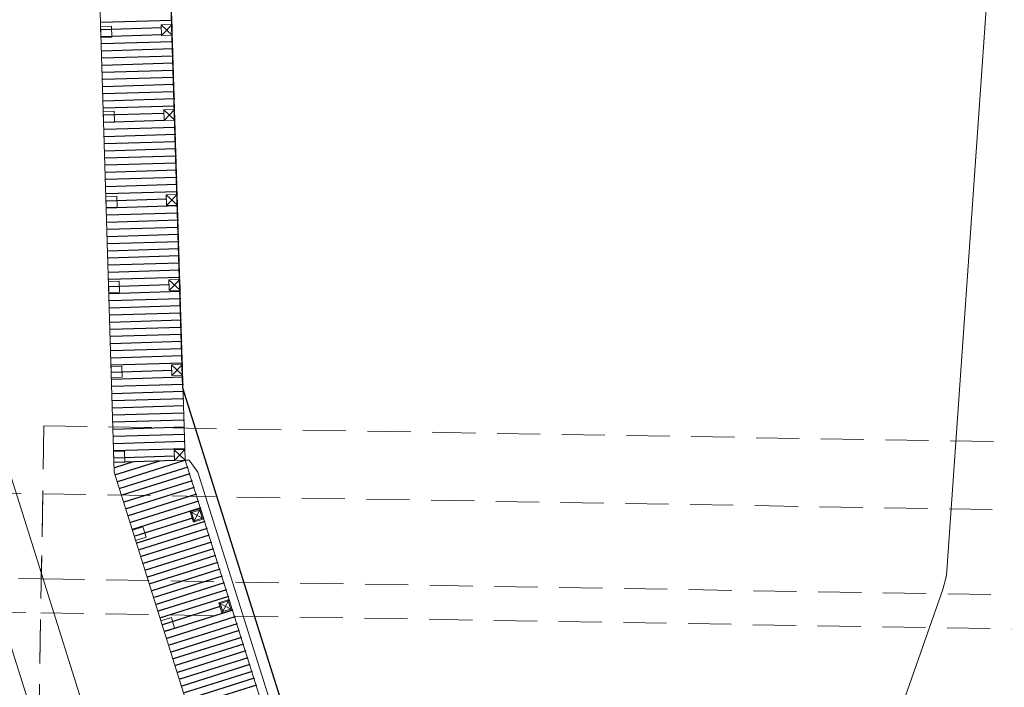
# Model space of a CAD drawing. Header units: metres. Extents: x 239845 to 242720, y 580286 to 584200.
# Tile 55 of 113: x 240080 to 240109, y 583739 to 583759. Entities that reach past the tile are written whole.
import ezdxf

# ---------------------------------------------------------------- set-up
doc = ezdxf.new("R2010")
doc.units = ezdxf.units.M
doc.linetypes.add('DASHED', pattern=[19.05, 12.7, -6.35])
doc.layers.add('GBKN', color=9, linetype='Continuous', lineweight=0, true_color=0x808080)
doc.layers.add('Meerstad  taludlijn-bodem', color=8, linetype='Continuous')
doc.layers.add('Pr- Arcering hout', color=9, linetype='Continuous')
doc.layers.add('Ondergrond Meerstad Kunstwerken', color=1, linetype='Continuous', lineweight=0)
doc.layers.add('T-WE-GR-MAAIVELD-G', color=3, linetype='DASHED', lineweight=0)

msp = doc.modelspace()

# ---------------------------------------------------------------- linework, layer by layer
at = {"layer": 'GBKN', "flags": 128}
for points in [[(240080.763, 583883.087), (240084.871, 583748.06), (240089.371, 583733.77)], [(240104.247, 583733.609), (240107.246, 583742.13), (240107.353, 583742.538), (240113.507, 583830.486)], [(240107.568, 583745.62), (240113.507, 583830.486)], [(240075.305, 583829.01), (240077.804, 583746.863), (240081.888, 583733.895)], [(240083.469, 583733.868), (240079.297, 583747.116), (240076.809, 583828.905)]]:
    msp.add_lwpolyline(points, dxfattribs=at)
at = {"layer": 'Meerstad  taludlijn-bodem', "flags": 128}
msp.add_lwpolyline([(239985.662, 583952.919), (240001.721, 583954.09), (240025.57, 583954.097), (240027.526, 583954.064), (240029.479, 583953.952), (240031.425, 583953.76), (240033.362, 583953.488), (240033.378, 583953.486), (240034.313, 583953.274), (240035.228, 583952.986), (240036.115, 583952.622), (240036.969, 583952.186), (240037.784, 583951.752), (240038.553, 583951.341), (240039.272, 583950.907), (240039.936, 583950.506), (240040.54, 583950.05), (240041.08, 583949.546), (240042.146, 583948.295), (240080.763, 583883.087), (240084.871, 583748.06), (240093.299, 583721.299), (240093.232, 583717.354)], dxfattribs=at)
at = {"layer": 'Ondergrond Meerstad Kunstwerken'}
for p, q in [((240084.245, 583758.732), (240084.574, 583758.422)), ((240084.565, 583758.742), (240084.254, 583758.412)), ((240084.321, 583756.233), (240084.65, 583755.923)), ((240084.641, 583756.243), (240084.33, 583755.914)), ((240084.397, 583753.735), (240084.726, 583753.424)), ((240084.717, 583753.744), (240084.406, 583753.415)), ((240084.473, 583751.236), (240084.802, 583750.926)), ((240084.793, 583751.245), (240084.482, 583750.916)), ((240084.549, 583748.737), (240084.878, 583748.427)), ((240084.869, 583748.747), (240084.558, 583748.417)), ((240084.625, 583746.238), (240084.954, 583745.928)), ((240084.945, 583746.248), (240084.634, 583745.918))]:
    msp.add_line(p, q, dxfattribs=at)
for points in [[(240088.523, 583734.598), (240086.309, 583734.634), (240082.864, 583745.574), (240081.325, 583796.161), (240083.424, 583796.225), (240084.954, 583745.928), (240088.523, 583734.598)], [(240084.574, 583758.422), (240084.254, 583758.412), (240084.245, 583758.732), (240084.565, 583758.742)], [(240082.795, 583758.368), (240082.475, 583758.358), (240082.465, 583758.678), (240082.785, 583758.688)], [(240082.871, 583755.869), (240082.551, 583755.859), (240082.542, 583756.179), (240082.861, 583756.189)], [(240084.65, 583755.923), (240084.33, 583755.914), (240084.321, 583756.233), (240084.641, 583756.243)], [(240082.947, 583753.37), (240082.627, 583753.361), (240082.618, 583753.68), (240082.937, 583753.69)], [(240084.726, 583753.424), (240084.406, 583753.415), (240084.397, 583753.735), (240084.717, 583753.744)], [(240084.802, 583750.926), (240084.482, 583750.916), (240084.473, 583751.236), (240084.793, 583751.245)], [(240083.023, 583750.871), (240082.703, 583750.862), (240082.694, 583751.182), (240083.013, 583751.191)], [(240083.099, 583748.373), (240082.779, 583748.363), (240082.77, 583748.683), (240083.089, 583748.692)], [(240084.878, 583748.427), (240084.558, 583748.417), (240084.549, 583748.737), (240084.869, 583748.747)], [(240083.175, 583745.874), (240082.855, 583745.864), (240082.846, 583746.184), (240083.165, 583746.194)], [(240084.954, 583745.928), (240084.634, 583745.918), (240084.625, 583746.238), (240084.945, 583746.248)], [(240084.954, 583745.928), (240088.523, 583734.598), (240088.619, 583734.667), (240088.626, 583735.102), (240085.328, 583745.573), (240085.069, 583745.931)]]:
    msp.add_lwpolyline(points, close=True, dxfattribs=at)
for points in [[(240085.402, 583744.506), (240085.498, 583744.201), (240085.193, 583744.105), (240085.097, 583744.41), (240085.402, 583744.506)], [(240085.097, 583744.41), (240085.498, 583744.201)], [(240085.379, 583744.462), (240085.454, 583744.224), (240085.216, 583744.149), (240085.141, 583744.387), (240085.379, 583744.462)], [(240085.402, 583744.506), (240085.193, 583744.105)], [(240083.704, 583743.971), (240083.8, 583743.666), (240083.495, 583743.57), (240083.399, 583743.875), (240083.704, 583743.971)], [(240086.243, 583741.835), (240086.339, 583741.53), (240086.034, 583741.434), (240085.938, 583741.739), (240086.243, 583741.835)], [(240085.938, 583741.739), (240086.339, 583741.53)], [(240086.22, 583741.791), (240086.295, 583741.553), (240086.057, 583741.478), (240085.982, 583741.716), (240086.22, 583741.791)], [(240086.243, 583741.835), (240086.034, 583741.434)], [(240084.545, 583741.301), (240084.642, 583740.995), (240084.336, 583740.899), (240084.24, 583741.205), (240084.545, 583741.301)]]:
    msp.add_lwpolyline(points, dxfattribs=at)
at = {"layer": 'Pr- Arcering hout'}
for p, q in [((240084.573, 583758.861), (240082.474, 583758.797)), ((240084.259, 583758.641), (240082.48, 583758.587)), ((240084.265, 583758.432), (240082.486, 583758.377)), ((240084.592, 583758.231), (240082.493, 583758.168)), ((240084.598, 583758.022), (240082.499, 583757.958)), ((240084.604, 583757.812), (240082.505, 583757.748)), ((240084.611, 583757.602), (240082.512, 583757.538)), ((240084.617, 583757.392), (240082.518, 583757.328)), ((240084.624, 583757.182), (240082.525, 583757.118)), ((240084.63, 583756.972), (240082.531, 583756.908)), ((240084.636, 583756.762), (240082.537, 583756.698)), ((240084.643, 583756.552), (240082.544, 583756.488)), ((240084.649, 583756.342), (240082.55, 583756.278)), ((240084.336, 583756.123), (240082.557, 583756.069)), ((240084.342, 583755.913), (240082.563, 583755.859)), ((240084.668, 583755.713), (240082.569, 583755.649)), ((240084.675, 583755.503), (240082.576, 583755.439)), ((240084.681, 583755.293), (240082.582, 583755.229)), ((240084.688, 583755.083), (240082.588, 583755.019)), ((240084.694, 583754.873), (240082.595, 583754.809)), ((240084.7, 583754.663), (240082.601, 583754.599)), ((240084.707, 583754.453), (240082.608, 583754.389)), ((240084.713, 583754.243), (240082.614, 583754.179)), ((240084.719, 583754.033), (240082.62, 583753.969)), ((240084.726, 583753.823), (240082.627, 583753.76)), ((240084.412, 583753.604), (240082.633, 583753.55)), ((240084.739, 583753.404), (240082.64, 583753.34)), ((240084.745, 583753.194), (240082.646, 583753.13)), ((240084.751, 583752.984), (240082.652, 583752.92)), ((240084.758, 583752.774), (240082.659, 583752.71)), ((240084.764, 583752.564), (240082.665, 583752.5)), ((240084.771, 583752.354), (240082.671, 583752.29)), ((240084.777, 583752.144), (240082.678, 583752.08)), ((240084.783, 583751.934), (240082.684, 583751.87)), ((240084.79, 583751.724), (240082.691, 583751.661)), ((240084.796, 583751.515), (240082.697, 583751.451)), ((240084.802, 583751.305), (240082.703, 583751.241)), ((240084.489, 583751.085), (240082.71, 583751.031)), ((240084.815, 583750.885), (240082.716, 583750.821)), ((240084.822, 583750.675), (240082.723, 583750.611)), ((240084.828, 583750.465), (240082.729, 583750.401)), ((240084.834, 583750.255), (240082.735, 583750.191)), ((240084.841, 583750.045), (240082.742, 583749.981)), ((240084.847, 583749.835), (240082.748, 583749.771)), ((240084.854, 583749.625), (240082.755, 583749.562)), ((240084.86, 583749.415), (240082.761, 583749.352)), ((240084.866, 583749.206), (240082.767, 583749.142)), ((240084.873, 583748.996), (240082.774, 583748.932)), ((240084.879, 583748.786), (240082.78, 583748.722)), ((240084.566, 583748.566), (240082.786, 583748.512)), ((240084.892, 583748.366), (240082.793, 583748.302)), ((240084.898, 583748.156), (240082.799, 583748.092)), ((240084.905, 583747.946), (240082.806, 583747.882)), ((240084.911, 583747.736), (240082.812, 583747.672)), ((240084.917, 583747.526), (240082.818, 583747.462)), ((240084.924, 583747.316), (240082.825, 583747.253)), ((240084.93, 583747.107), (240082.831, 583747.043)), ((240084.937, 583746.897), (240082.838, 583746.833)), ((240084.943, 583746.687), (240082.844, 583746.623)), ((240084.949, 583746.477), (240082.85, 583746.413)), ((240084.956, 583746.267), (240082.857, 583746.203)), ((240084.642, 583746.047), (240082.863, 583745.993)), ((240084.646, 583745.917), (240082.867, 583745.863)), ((240083.418, 583745.88), (240082.872, 583745.708)), ((240084.192, 583745.904), (240082.9, 583745.497)), ((240084.966, 583745.927), (240082.963, 583745.296)), ((240085.029, 583745.727), (240083.026, 583745.096)), ((240085.092, 583745.526), (240083.089, 583744.896)), ((240085.155, 583745.326), (240083.152, 583744.695)), ((240085.218, 583745.126), (240083.215, 583744.495)), ((240085.281, 583744.926), (240083.278, 583744.295)), ((240085.345, 583744.725), (240083.342, 583744.094)), ((240085.408, 583744.525), (240083.405, 583743.894)), ((240085.165, 583744.229), (240083.468, 583743.694)), ((240085.534, 583744.124), (240083.531, 583743.494)), ((240085.597, 583743.924), (240083.594, 583743.293)), ((240085.66, 583743.724), (240083.657, 583743.093)), ((240085.723, 583743.523), (240083.72, 583742.893)), ((240085.786, 583743.323), (240083.783, 583742.692)), ((240085.849, 583743.123), (240083.846, 583742.492)), ((240085.912, 583742.923), (240083.909, 583742.292)), ((240085.975, 583742.722), (240083.972, 583742.091)), ((240086.038, 583742.522), (240084.035, 583741.891)), ((240086.102, 583742.322), (240084.099, 583741.691)), ((240086.165, 583742.121), (240084.162, 583741.491)), ((240086.228, 583741.921), (240084.225, 583741.29)), ((240085.986, 583741.625), (240084.288, 583741.09)), ((240086.354, 583741.52), (240084.351, 583740.89)), ((240086.417, 583741.32), (240084.414, 583740.689)), ((240086.48, 583741.12), (240084.477, 583740.489)), ((240086.543, 583740.92), (240084.54, 583740.289)), ((240086.606, 583740.719), (240084.603, 583740.088)), ((240086.669, 583740.519), (240084.666, 583739.888)), ((240086.732, 583740.319), (240084.729, 583739.688)), ((240086.795, 583740.118), (240084.792, 583739.488)), ((240086.859, 583739.918), (240084.856, 583739.287)), ((240086.922, 583739.718), (240084.919, 583739.087)), ((240086.985, 583739.517), (240084.982, 583738.887)), ((240087.048, 583739.317), (240085.045, 583738.686))]:
    msp.add_line(p, q, dxfattribs=at)
at = {"layer": 'T-WE-GR-MAAIVELD-G', "ltscale": 0.1}
for p, q in [((240080.794, 583746.94), (240132.225, 583746.084)), ((240080.761, 583744.941), (240132.191, 583744.085)), ((240080.72, 583742.441), (240127.011, 583741.67)), ((240080.703, 583741.441), (240126.995, 583740.671))]:
    msp.add_line(p, q, dxfattribs=at)
at = {"layer": 'T-WE-GR-MAAIVELD-G', "ltscale": 0.1, "flags": 128}
for points in [[(239943.02, 583746.733), (240047.812, 583744.989, -0.021051), (240052.013, 583744.742), (240058.075, 583744.129), (240071.38, 583742.782, 0.00841), (240073.14, 583742.634, 0.012836), (240075.832, 583742.522), (240080.72, 583742.441), (240080.761, 583744.941), (240075.873, 583745.022, -0.021254), (240071.631, 583745.27), (240070.363, 583745.398), (240059.694, 583746.478), (240052.265, 583747.229, 0.021051), (240047.853, 583747.489), (239943.02, 583749.234)], [(239943.02, 583736.982), (240080.591, 583734.692), (240080.703, 583741.441), (240075.399, 583741.529, -0.139648), (240071.204, 583742.8), (240059.07, 583744.028, -0.712779), (240059.287, 583743.108, -0.146126), (240054.879, 583741.871), (239943.02, 583743.733)]]:
    msp.add_lwpolyline(points, format="xyb", dxfattribs=at)
msp.add_lwpolyline([(240080.794, 583746.94), (240080.532, 583731.193)], dxfattribs=at)

doc.saveas('drawing.dxf')
